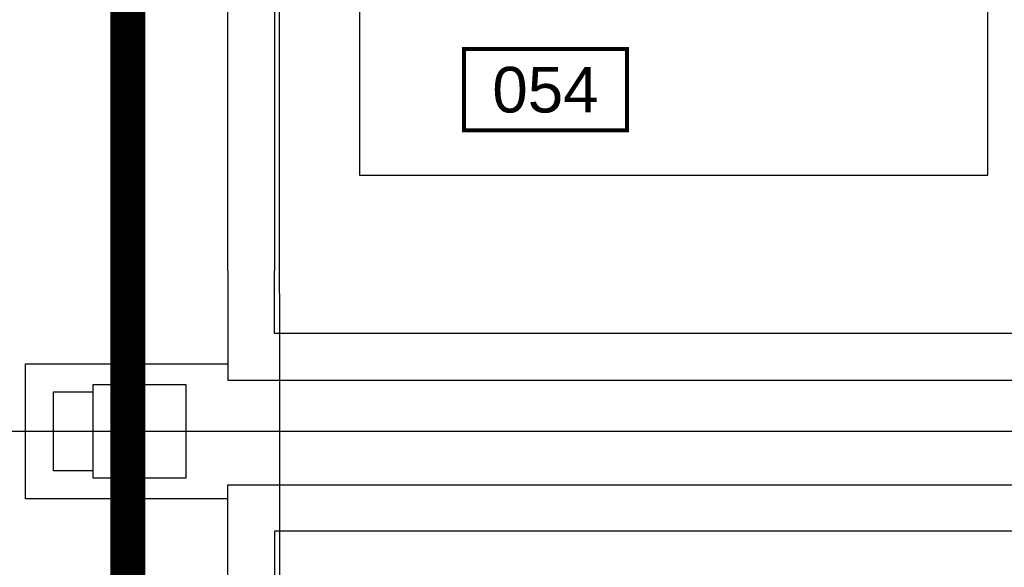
# Model space of a CAD drawing. Header units: centimetres. Extents: x -228435 to 111511, y -89367 to 428125.
# Tile 47 of 219: x -59655 to -55424, y 83515 to 85869. Entities that reach past the tile are written whole.
import ezdxf
from ezdxf.enums import TextEntityAlignment as Align

# ---------------------------------------------------------------- set-up
doc = ezdxf.new("R2010")
doc.units = ezdxf.units.CM
doc.header["$LTSCALE"] = 50
doc.linetypes.add('DASHDOT2', pattern=[12.7, 6.35, -3.175, 0, -3.175])
doc.linetypes.add('DIVIDE', pattern=[31.75, 12.7, -6.35, 0, -6.35, 0, -6.35])
doc.layers.get('0').update_dxf_attribs({"color": 8})
for name, color, linetype in [('ARCH_ETAPOWANIE', 8, 'DIVIDE'), ('ARCH_INFO_AREA_ETYKIETY_200', 8, 'Continuous'), ('ARCH_INFO_OSIE_IST', 8, 'DASHDOT2'), ('ARCH_MUROWANE_IST', 8, 'Continuous'), ('ARCH_WIDOK_IST', 8, 'Continuous'), ('ARCH_ŻELBET_IST', 8, 'Continuous'), ('Osie rzutów$0$ARCH_INFO_OSIE_OPISY_IST', 8, 'Continuous')]:
    doc.layers.add(name, color=color, linetype=linetype)
doc.styles.add('Arial', font='ARIAL.TTF')

# ---------------------------------------------------------------- blocks, each defined once
blk = doc.blocks.new('etykieta_numer')
at = {"color": 0, "linetype": 'ByBlock', "const_width": 2.44}
blk.add_lwpolyline([(-50, -50), (-50, 0), (50, 0), (50, -50)], close=True, dxfattribs=at)
at = {"color": 0, "linetype": 'ByBlock', "style": 'Arial'}
blk.add_attdef('AECAREA:NUMBER', text='', height=28, dxfattribs=at).set_placement((0, -25), align=Align.MIDDLE)
blk = doc.blocks.new('Osie rzutów')
at = {"layer": 'ARCH_INFO_OSIE_IST', "ltscale": 10}
for p, q in [((6260.29, 12255), (6260.06, 15006.6)), ((6200, 12255), (6200, 14934.6)), ((4436.04, 12910), (7599.14, 12910))]:
    blk.add_line(p, q, dxfattribs=at)

msp = doc.modelspace()

# ---------------------------------------------------------------- linework, layer by layer
at = {"layer": 'ARCH_ETAPOWANIE', "ltscale": 10, "const_width": 150, "elevation": 630}
msp.add_lwpolyline([(-32748.04041, 102637.86797), (-71890, 102620.1903), (-71740, 89900), (-59190, 89900), (-59190, 71200), (-71590, 71200), (-71590, 58800), (-65060, 58800), (-65060, 57540), (-63050, 57540), (-63050, -5675.91583)], dxfattribs=at)
at = {"layer": 'ARCH_MUROWANE_IST', "ltscale": 4, "elevation": 630}
for points in [[(-59630, 83810), (-59630, 84390), (-58760, 84390)], [(-59340, 83930), (-59510, 83930), (-59510, 83930), (-59510, 84270), (-59340, 84270)], [(-58760, 83810), (-59630, 83810), (-59630, 83810)]]:
    msp.add_lwpolyline(points, dxfattribs=at)
at = {"layer": 'ARCH_WIDOK_IST', "elevation": 630}
msp.add_lwpolyline([(-58195, 85200), (-55495, 85200), (-55495, 87000), (-58195, 87000)], close=True, dxfattribs=at)
at = {"layer": 'ARCH_ŻELBET_IST', "elevation": 630}
for points in [[(-58760, 84789.31078), (-58760, 87850), (-54930, 87850), (-54930, 86900), (-55130, 86900), (-55130, 87650), (-58560, 87650), (-58560, 84789.31078)], [(-58760, 84789.31078), (-58760, 84320), (-54930, 84320), (-54930, 85300), (-55130, 85300), (-55130, 84520), (-58560, 84520), (-58560, 84789.31078)], [(-55130, 83100), (-55130, 83670), (-58560, 83670), (-58560, 83100), (-58760, 83100), (-58760, 83870), (-54930, 83870), (-54930, 83100)]]:
    msp.add_lwpolyline(points, dxfattribs=at)
at = {"layer": 'ARCH_ŻELBET_IST', "ltscale": 4, "elevation": 630}
msp.add_lwpolyline([(-59340, 83900), (-58940, 83900), (-58940, 84300), (-59340, 84300)], close=True, dxfattribs=at)

# ---------------------------------------------------------------- block references
at = {"layer": 'ARCH_INFO_AREA_ETYKIETY_200', "linetype": 'Continuous', "lineweight": -3, "xscale": 7, "yscale": 7, "zscale": 10}
msp.add_blockref('etykieta_numer', (-57395.52348, 85743.05583, 630), dxfattribs=at).add_auto_attribs({'AECAREA:NUMBER': '054'})
at = {"layer": 'Osie rzutów$0$ARCH_INFO_OSIE_OPISY_IST', "xscale": 10, "yscale": 10, "zscale": 10}
msp.add_blockref('Osie rzutów', (-121140, -45000, 630), dxfattribs=at)

doc.saveas('drawing.dxf')
